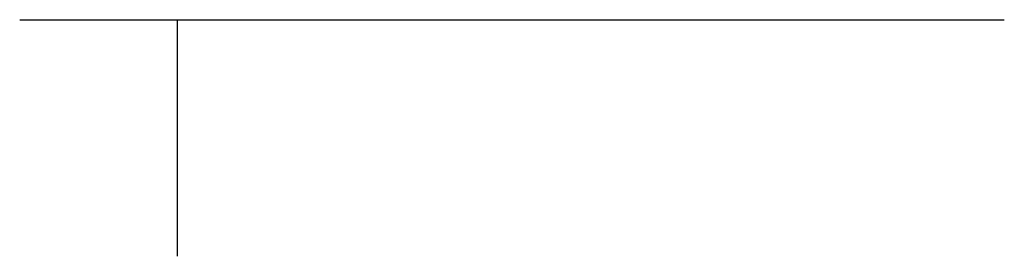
# Model space of a CAD drawing. Header units: millimetres. Extents: x 0 to 500, y 0 to 120.
import ezdxf

# ---------------------------------------------------------------- set-up
doc = ezdxf.new("R2010")
doc.units = ezdxf.units.MM

msp = doc.modelspace()

# ---------------------------------------------------------------- linework, layer by layer
at = {"extrusion": (0, -1, 0)}
for p, q in [((80, 120, 207.85), (80, 0)), ((0, 120, 207.85), (500, 120, 207.85))]:
    msp.add_line(p, q, dxfattribs=at)

doc.saveas('drawing.dxf')
